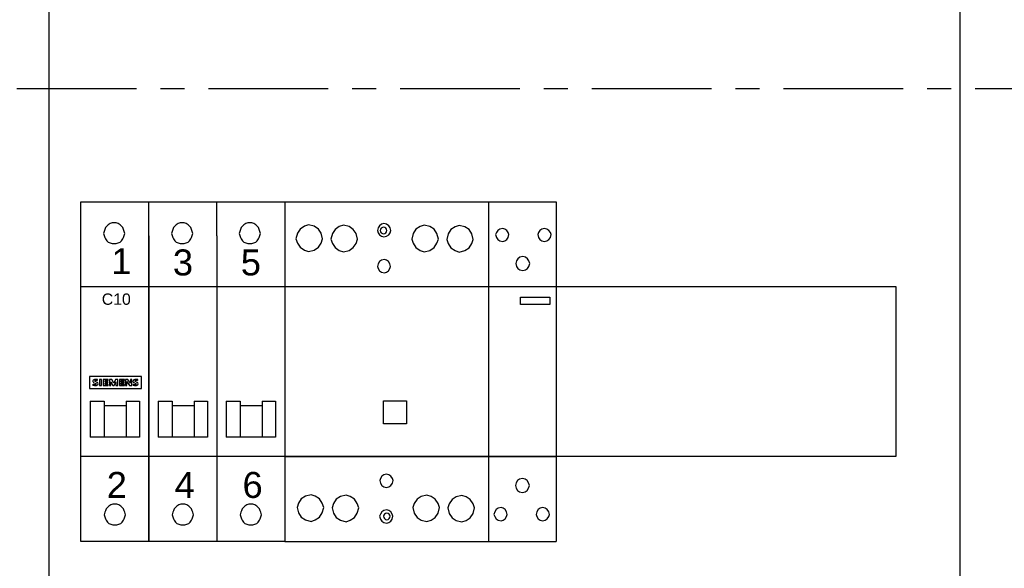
# Model space of a CAD drawing. Header units: millimetres. Extents: x 449515 to 838834, y -400723 to -307130.
# Tile 32 of 38: x 833591 to 836201, y -316151 to -314698. Entities that reach past the tile are written whole.
import ezdxf

# ---------------------------------------------------------------- set-up
doc = ezdxf.new("R2010")
doc.units = ezdxf.units.MM
doc.header["$LTSCALE"] = 25.4
doc.linetypes.add('CENTER', pattern=[2, 1.25, -0.25, 0.25, -0.25])
for name, color, linetype in [('!Siemens drzwi', 7, 'Continuous'), ('R5', 7, 'Continuous'), ('RPOMP', 7, 'Continuous')]:
    doc.layers.add(name, color=color, linetype=linetype)
doc.layers.add('!Siemens Podklad_8GK_sikus', color=250, linetype='Continuous', lineweight=100)
doc.styles.get("Standard").update_dxf_attribs({"font": 'arial.ttf'})

# ---------------------------------------------------------------- blocks, each defined once
blk = doc.blocks.new('D_A630_P_W1950-1800_S800-750_G210i')
at = {"color": 0}
blk.add_line((52.5, 185, 4.5), (52.5, 0, 4.5), dxfattribs=at)
blk = doc.blocks.new('AD_A630_P_W1950-1800_S800-750_G210~1')
at = {"layer": '!Siemens drzwi', "color": 0, "linetype": 'ByBlock', "lineweight": -2, "xscale": 10, "yscale": 10, "zscale": 10}
blk.add_blockref('D_A630_P_W1950-1800_S800-750_G210i', (0, 100), dxfattribs=at)
blk = doc.blocks.new('AD_8GK4351-4KK22')
at = {"color": 0}
for p, q in [((8.5, -25.63), (8.5, -575)), ((17, -397.5), (17, -352.5)), ((17, -352.5), (233, -352.5)), ((17, -397.5), (17, -352.5)), ((17, -352.5), (233, -352.5)), ((233, -352.5), (233, -397.5)), ((233, -352.5), (233, -397.5)), ((233, -352.5), (233, -397.5)), ((233, -397.5), (17, -397.5)), ((233, -397.5), (17, -397.5))]:
    blk.add_line(p, q, dxfattribs=at)
blk = doc.blocks.new('*U670')
at = {"layer": '!Siemens Podklad_8GK_sikus', "color": 4, "linetype": 'CENTER', "lineweight": -2}
blk.add_line((0, -600), (500, -600), dxfattribs=at)
blk = doc.blocks.new('AD_5TT584-0~1')
at = {"color": 0, "linetype": 'Continuous'}
for p, q in [((0, 67.5), (0, -22.5)), ((0, 67.5), (54, 67.5)), ((4.1, 60.26), (3.36, 59.15)), ((5.21, 61), (4.1, 60.26)), ((6.33, 61.37), (5.21, 61)), ((7.81, 61), (6.33, 61.37)), ((8.93, 60.26), (7.81, 61)), ((9.67, 59.15), (8.93, 60.26)), ((13.37, 60.18), (12.63, 59.07)), ((14.48, 60.92), (13.37, 60.18)), ((15.59, 61.29), (14.48, 60.92)), ((17.08, 60.92), (15.59, 61.29)), ((18.19, 60.18), (17.08, 60.92)), ((18.94, 59.07), (18.19, 60.18)), ((24.77, 60.59), (24.59, 59.85)), ((25.14, 61.15), (24.77, 60.59)), ((25.7, 61.52), (25.14, 61.15)), ((25.42, 60.22), (25.33, 59.85)), ((25.61, 60.5), (25.42, 60.22)), ((25.89, 60.68), (25.61, 60.5)), ((26.26, 61.7), (25.7, 61.52)), ((26.26, 60.78), (25.89, 60.68)), ((27, 61.52), (26.26, 61.7)), ((26.54, 60.68), (26.26, 60.78)), ((26.81, 60.5), (26.54, 60.68)), ((27, 60.22), (26.81, 60.5)), ((27.56, 61.15), (27, 61.52)), ((27.09, 59.85), (27, 60.22)), ((27.93, 60.59), (27.56, 61.15)), ((28.11, 59.85), (27.93, 60.59)), ((34.79, 60.19), (34.05, 59.08)), ((35.9, 60.93), (34.79, 60.19)), ((37.01, 61.3), (35.9, 60.93)), ((38.5, 60.93), (37.01, 61.3)), ((39.61, 60.19), (38.5, 60.93)), ((40.35, 59.08), (39.61, 60.19)), ((44.05, 60.11), (43.31, 59)), ((45.17, 60.85), (44.05, 60.11)), ((46.28, 61.22), (45.17, 60.85)), ((47.77, 60.85), (46.28, 61.22)), ((48.88, 60.11), (47.77, 60.85)), ((49.62, 59), (48.88, 60.11)), ((3.36, 59.15), (2.99, 57.66)), ((2.99, 57.66), (3.36, 56.55)), ((10.04, 57.66), (9.67, 59.15)), ((9.67, 56.55), (10.04, 57.66)), ((12.63, 59.07), (12.25, 57.58)), ((12.25, 57.58), (12.63, 56.47)), ((19.31, 57.58), (18.94, 59.07)), ((18.94, 56.47), (19.31, 57.58)), ((24.59, 59.85), (24.77, 59.29)), ((24.77, 59.29), (25.14, 58.74)), ((25.14, 58.74), (25.7, 58.36)), ((25.33, 59.85), (25.42, 59.57)), ((25.42, 59.57), (25.61, 59.29)), ((25.61, 59.29), (25.89, 59.11)), ((25.7, 58.36), (26.26, 58.18)), ((25.89, 59.11), (26.26, 59.01)), ((26.26, 59.01), (26.54, 59.11)), ((26.26, 58.18), (27, 58.36)), ((26.54, 59.11), (26.81, 59.29)), ((26.81, 59.29), (27, 59.57)), ((27, 59.57), (27.09, 59.85)), ((27, 58.36), (27.56, 58.74)), ((27.56, 58.74), (27.93, 59.29)), ((27.93, 59.29), (28.11, 59.85)), ((34.05, 59.08), (33.67, 57.59)), ((33.67, 57.59), (34.05, 56.48)), ((40.73, 57.59), (40.35, 59.08)), ((40.35, 56.48), (40.73, 57.59)), ((43.31, 59), (42.94, 57.51)), ((42.94, 57.51), (43.31, 56.4)), ((49.99, 57.51), (49.62, 59)), ((49.62, 56.4), (49.99, 57.51)), ((3.36, 56.55), (4.1, 55.44)), ((4.1, 55.44), (5.21, 54.69)), ((7.81, 54.69), (8.93, 55.44)), ((8.93, 55.44), (9.67, 56.55)), ((12.63, 56.47), (13.37, 55.36)), ((13.37, 55.36), (14.48, 54.61)), ((17.08, 54.61), (18.19, 55.36)), ((18.19, 55.36), (18.94, 56.47)), ((34.05, 56.48), (34.79, 55.37)), ((34.79, 55.37), (35.9, 54.62)), ((38.5, 54.62), (39.61, 55.37)), ((39.61, 55.37), (40.35, 56.48)), ((43.31, 56.4), (44.05, 55.29)), ((44.05, 55.29), (45.17, 54.54)), ((47.77, 54.54), (48.88, 55.29)), ((48.88, 55.29), (49.62, 56.4)), ((5.21, 54.69), (6.33, 54.32)), ((6.33, 54.32), (7.81, 54.69)), ((14.48, 54.61), (15.59, 54.24)), ((15.59, 54.24), (17.08, 54.61)), ((35.9, 54.62), (37.01, 54.25)), ((37.01, 54.25), (38.5, 54.62)), ((45.17, 54.54), (46.28, 54.17)), ((46.28, 54.17), (47.77, 54.54)), ((24.75, 51.08), (24.56, 50.34)), ((24.56, 50.34), (24.75, 49.78)), ((25.12, 51.64), (24.75, 51.08)), ((24.75, 49.78), (25.12, 49.23)), ((25.67, 52.01), (25.12, 51.64)), ((26.42, 52.2), (25.67, 52.01)), ((26.97, 52.01), (26.42, 52.2)), ((27.53, 51.64), (26.97, 52.01)), ((27.9, 51.08), (27.53, 51.64)), ((27.53, 49.23), (27.9, 49.78)), ((28.09, 50.34), (27.9, 51.08)), ((27.9, 49.78), (28.09, 50.34)), ((25.12, 49.23), (25.67, 48.86)), ((25.67, 48.86), (26.42, 48.67)), ((26.42, 48.67), (26.97, 48.86)), ((26.97, 48.86), (27.53, 49.23)), ((0, 45), (54, 45)), ((0, 0), (54, 0)), ((26.31, -4.87), (25.75, -5.24)), ((26.87, -4.69), (26.31, -4.87)), ((27.61, -4.87), (26.87, -4.69)), ((28.17, -5.24), (27.61, -4.87)), ((25.38, -5.8), (25.2, -6.36)), ((25.2, -6.36), (25.38, -7.1)), ((25.75, -5.24), (25.38, -5.8)), ((25.38, -7.1), (25.75, -7.66)), ((25.75, -7.66), (26.31, -8.03)), ((27.61, -8.03), (28.17, -7.66)), ((28.54, -5.8), (28.17, -5.24)), ((28.17, -7.66), (28.54, -7.1)), ((28.72, -6.36), (28.54, -5.8)), ((28.54, -7.1), (28.72, -6.36)), ((7, -10.15), (5.52, -10.52)), ((8.12, -10.52), (7, -10.15)), ((16.27, -10.23), (14.78, -10.6)), ((17.38, -10.6), (16.27, -10.23)), ((26.31, -8.03), (26.87, -8.21)), ((26.87, -8.21), (27.61, -8.03)), ((37.69, -10.22), (36.2, -10.59)), ((38.8, -10.59), (37.69, -10.22)), ((46.96, -10.3), (45.47, -10.67)), ((48.07, -10.67), (46.96, -10.3)), ((3.66, -12.38), (3.29, -13.49)), ((4.4, -11.26), (3.66, -12.38)), ((5.52, -10.52), (4.4, -11.26)), ((9.23, -11.26), (8.12, -10.52)), ((9.97, -12.38), (9.23, -11.26)), ((10.34, -13.49), (9.97, -12.38)), ((12.93, -12.46), (12.56, -13.57)), ((13.67, -11.34), (12.93, -12.46)), ((14.78, -10.6), (13.67, -11.34)), ((18.5, -11.34), (17.38, -10.6)), ((19.24, -12.46), (18.5, -11.34)), ((19.61, -13.57), (19.24, -12.46)), ((34.35, -12.45), (33.98, -13.56)), ((35.09, -11.33), (34.35, -12.45)), ((36.2, -10.59), (35.09, -11.33)), ((39.92, -11.33), (38.8, -10.59)), ((40.66, -12.45), (39.92, -11.33)), ((41.03, -13.56), (40.66, -12.45)), ((43.62, -12.53), (43.24, -13.64)), ((44.36, -11.41), (43.62, -12.53)), ((45.47, -10.67), (44.36, -11.41)), ((49.18, -11.41), (48.07, -10.67)), ((49.92, -12.53), (49.18, -11.41)), ((50.3, -13.64), (49.92, -12.53)), ((3.29, -13.49), (3.66, -14.97)), ((3.66, -14.97), (4.4, -16.09)), ((9.23, -16.09), (9.97, -14.97)), ((9.97, -14.97), (10.34, -13.49)), ((12.56, -13.57), (12.93, -15.05)), ((12.93, -15.05), (13.67, -16.17)), ((18.5, -16.17), (19.24, -15.05)), ((19.24, -15.05), (19.61, -13.57)), ((25.36, -15.27), (25.17, -15.83)), ((25.73, -14.71), (25.36, -15.27)), ((26.28, -14.34), (25.73, -14.71)), ((26.28, -15.55), (26.19, -15.83)), ((27.03, -14.16), (26.28, -14.34)), ((26.47, -15.27), (26.28, -15.55)), ((26.75, -15.08), (26.47, -15.27)), ((27.03, -14.99), (26.75, -15.08)), ((27.58, -14.34), (27.03, -14.16)), ((27.4, -15.08), (27.03, -14.99)), ((27.68, -15.27), (27.4, -15.08)), ((28.14, -14.71), (27.58, -14.34)), ((27.86, -15.55), (27.68, -15.27)), ((27.95, -15.83), (27.86, -15.55)), ((28.51, -15.27), (28.14, -14.71)), ((28.7, -15.83), (28.51, -15.27)), ((33.98, -13.56), (34.35, -15.04)), ((34.35, -15.04), (35.09, -16.16)), ((39.92, -16.16), (40.66, -15.04)), ((40.66, -15.04), (41.03, -13.56)), ((43.24, -13.64), (43.62, -15.12)), ((43.62, -15.12), (44.36, -16.24)), ((49.18, -16.24), (49.92, -15.12)), ((49.92, -15.12), (50.3, -13.64)), ((4.4, -16.09), (5.52, -16.83)), ((5.52, -16.83), (7, -17.2)), ((7, -17.2), (8.12, -16.83)), ((8.12, -16.83), (9.23, -16.09)), ((13.67, -16.17), (14.78, -16.91)), ((14.78, -16.91), (16.27, -17.28)), ((16.27, -17.28), (17.38, -16.91)), ((17.38, -16.91), (18.5, -16.17)), ((25.17, -15.83), (25.36, -16.57)), ((25.36, -16.57), (25.73, -17.12)), ((25.73, -17.12), (26.28, -17.5)), ((26.19, -15.83), (26.28, -16.2)), ((26.28, -16.2), (26.47, -16.47)), ((26.28, -17.5), (27.03, -17.68)), ((26.47, -16.47), (26.75, -16.66)), ((26.75, -16.66), (27.03, -16.75)), ((27.03, -16.75), (27.4, -16.66)), ((27.03, -17.68), (27.58, -17.5)), ((27.4, -16.66), (27.68, -16.47)), ((27.58, -17.5), (28.14, -17.12)), ((27.68, -16.47), (27.86, -16.2)), ((27.86, -16.2), (27.95, -15.83)), ((28.14, -17.12), (28.51, -16.57)), ((28.51, -16.57), (28.7, -15.83)), ((35.09, -16.16), (36.2, -16.9)), ((36.2, -16.9), (37.69, -17.27)), ((37.69, -17.27), (38.8, -16.9)), ((38.8, -16.9), (39.92, -16.16)), ((44.36, -16.24), (45.47, -16.98)), ((45.47, -16.98), (46.96, -17.35)), ((46.96, -17.35), (48.07, -16.98)), ((48.07, -16.98), (49.18, -16.24)), ((0, -22.5), (54, -22.5))]:
    blk.add_line(p, q, dxfattribs=at)
at = {"color": 0}
for p, q in [((54, 67.5), (54, -22.5)), ((26.21, 8.69), (26.21, 14.74)), ((26.21, 14.74), (32.26, 14.74)), ((32.26, 14.74), (32.26, 8.69)), ((32.26, 8.69), (26.21, 8.69))]:
    blk.add_line(p, q, dxfattribs=at)
blk = doc.blocks.new('AD_5TT580-0(2)~1')
at = {"color": 0, "linetype": 'Continuous'}
for p, q in [((0, 67.5), (0, -22.5)), ((0, 67.5), (18, 67.5)), ((18, 67.5), (18, -22.5)), ((18, 67.5), (18, -22.5)), ((3.03, 60.27), (2.48, 59.9)), ((3.78, 60.45), (3.03, 60.27)), ((4.33, 60.27), (3.78, 60.45)), ((4.89, 59.9), (4.33, 60.27)), ((14.2, 60.27), (13.64, 59.9)), ((14.75, 60.45), (14.2, 60.27)), ((15.49, 60.27), (14.75, 60.45)), ((16.05, 59.9), (15.49, 60.27)), ((2.11, 59.34), (1.92, 58.78)), ((1.92, 58.78), (2.11, 58.04)), ((2.48, 59.9), (2.11, 59.34)), ((2.11, 58.04), (2.48, 57.48)), ((2.48, 57.48), (3.03, 57.11)), ((4.33, 57.11), (4.89, 57.48)), ((5.26, 59.34), (4.89, 59.9)), ((4.89, 57.48), (5.26, 58.04)), ((5.45, 58.78), (5.26, 59.34)), ((5.26, 58.04), (5.45, 58.78)), ((13.27, 59.34), (13.08, 58.78)), ((13.08, 58.78), (13.27, 58.04)), ((13.64, 59.9), (13.27, 59.34)), ((13.27, 58.04), (13.64, 57.48)), ((13.64, 57.48), (14.2, 57.11)), ((15.49, 57.11), (16.05, 57.48)), ((16.42, 59.34), (16.05, 59.9)), ((16.05, 57.48), (16.42, 58.04)), ((16.61, 58.78), (16.42, 59.34)), ((16.42, 58.04), (16.61, 58.78)), ((3.03, 57.11), (3.78, 56.93)), ((3.78, 56.93), (4.33, 57.11)), ((14.2, 57.11), (14.75, 56.93)), ((14.75, 56.93), (15.49, 57.11)), ((7.79, 52.39), (7.42, 51.84)), ((8.35, 52.77), (7.79, 52.39)), ((9.09, 52.95), (8.35, 52.77)), ((9.83, 52.77), (9.09, 52.95)), ((10.39, 52.39), (9.83, 52.77)), ((10.76, 51.84), (10.39, 52.39)), ((7.42, 51.84), (7.23, 51.1)), ((7.23, 51.1), (7.42, 50.35)), ((7.42, 50.35), (7.79, 49.8)), ((7.79, 49.8), (8.35, 49.43)), ((9.83, 49.43), (10.39, 49.8)), ((10.39, 49.8), (10.76, 50.35)), ((10.95, 51.1), (10.76, 51.84)), ((10.76, 50.35), (10.95, 51.1)), ((8.35, 49.43), (9.09, 49.24)), ((9.09, 49.24), (9.83, 49.43)), ((0, 45), (18, 45)), ((0, 0), (18, 0)), ((7.33, -6.95), (7.14, -7.69)), ((7.14, -7.69), (7.33, -8.43)), ((7.7, -6.39), (7.33, -6.95)), ((8.26, -6.02), (7.7, -6.39)), ((9, -5.83), (8.26, -6.02)), ((9.74, -6.02), (9, -5.83)), ((10.3, -6.39), (9.74, -6.02)), ((10.67, -6.95), (10.3, -6.39)), ((10.86, -7.69), (10.67, -6.95)), ((10.67, -8.43), (10.86, -7.69)), ((7.33, -8.43), (7.7, -8.99)), ((7.7, -8.99), (8.26, -9.36)), ((8.26, -9.36), (9, -9.54)), ((9, -9.54), (9.74, -9.36)), ((9.74, -9.36), (10.3, -8.99)), ((10.3, -8.99), (10.67, -8.43)), ((1.67, -14.63), (1.48, -15.37)), ((1.48, -15.37), (1.67, -15.93)), ((2.04, -14.08), (1.67, -14.63)), ((2.59, -13.7), (2.04, -14.08)), ((3.34, -13.52), (2.59, -13.7)), ((3.89, -13.7), (3.34, -13.52)), ((4.45, -14.08), (3.89, -13.7)), ((4.82, -14.63), (4.45, -14.08)), ((5.01, -15.37), (4.82, -14.63)), ((4.82, -15.93), (5.01, -15.37)), ((12.83, -14.63), (12.64, -15.37)), ((12.64, -15.37), (12.83, -15.93)), ((13.2, -14.08), (12.83, -14.63)), ((13.76, -13.7), (13.2, -14.08)), ((14.31, -13.52), (13.76, -13.7)), ((15.06, -13.7), (14.31, -13.52)), ((15.61, -14.08), (15.06, -13.7)), ((15.98, -14.63), (15.61, -14.08)), ((16.17, -15.37), (15.98, -14.63)), ((15.98, -15.93), (16.17, -15.37)), ((1.67, -15.93), (2.04, -16.49)), ((2.04, -16.49), (2.59, -16.86)), ((2.59, -16.86), (3.34, -17.04)), ((3.34, -17.04), (3.89, -16.86)), ((3.89, -16.86), (4.45, -16.49)), ((4.45, -16.49), (4.82, -15.93)), ((12.83, -15.93), (13.2, -16.49)), ((13.2, -16.49), (13.76, -16.86)), ((13.76, -16.86), (14.31, -17.04)), ((14.31, -17.04), (15.06, -16.86)), ((15.06, -16.86), (15.61, -16.49)), ((15.61, -16.49), (15.98, -15.93)), ((0, -22.5), (18, -22.5))]:
    blk.add_line(p, q, dxfattribs=at)
at = {"color": 0}
for p, q in [((8.54, 40.26), (8.54, 42.2)), ((8.54, 42.2), (16.27, 42.2)), ((16.27, 42.2), (16.27, 40.26)), ((16.27, 40.26), (8.54, 40.26))]:
    blk.add_line(p, q, dxfattribs=at)
blk = doc.blocks.new('AD_SIEMENS_znaczeki')
at = {"color": 0}
for p, q in [((1755.293, 772.573), (1755.293, 771.993)), ((1757.763, 772.573), (1755.293, 772.573)), ((1757.763, 771.993), (1757.763, 772.573)), ((1755.45, 772.205), (1755.45, 772.149)), ((1755.501, 772.274), (1755.599, 772.234)), ((1755.652, 772.292), (1755.544, 772.343)), ((1755.675, 772.372), (1755.675, 772.422)), ((1755.773, 772.425), (1755.773, 772.143)), ((1755.864, 772.425), (1755.773, 772.425)), ((1755.773, 772.143), (1755.864, 772.143)), ((1755.864, 772.143), (1755.864, 772.425)), ((1755.939, 772.426), (1755.939, 772.141)), ((1756.18, 772.426), (1755.939, 772.426)), ((1755.939, 772.141), (1756.18, 772.141)), ((1756.03, 772.309), (1756.03, 772.379)), ((1756.03, 772.379), (1756.18, 772.379)), ((1756.159, 772.309), (1756.03, 772.309)), ((1756.03, 772.193), (1756.03, 772.266)), ((1756.03, 772.266), (1756.159, 772.266)), ((1756.18, 772.193), (1756.03, 772.193)), ((1756.159, 772.266), (1756.159, 772.309)), ((1756.18, 772.379), (1756.18, 772.426)), ((1756.18, 772.141), (1756.18, 772.193)), ((1756.235, 772.426), (1756.235, 772.141)), ((1756.347, 772.426), (1756.235, 772.426)), ((1756.235, 772.141), (1756.299, 772.141)), ((1756.299, 772.141), (1756.299, 772.321)), ((1756.299, 772.321), (1756.399, 772.141)), ((1756.444, 772.251), (1756.347, 772.426)), ((1756.399, 772.141), (1756.458, 772.141)), ((1756.53, 772.426), (1756.444, 772.251)), ((1756.458, 772.141), (1756.546, 772.321)), ((1756.637, 772.426), (1756.53, 772.426)), ((1756.546, 772.321), (1756.546, 772.141)), ((1756.546, 772.141), (1756.637, 772.141)), ((1756.637, 772.141), (1756.637, 772.426)), ((1756.712, 772.426), (1756.712, 772.141)), ((1756.953, 772.426), (1756.712, 772.426)), ((1756.712, 772.141), (1756.953, 772.141)), ((1756.803, 772.309), (1756.803, 772.379)), ((1756.803, 772.379), (1756.953, 772.379)), ((1756.932, 772.309), (1756.803, 772.309)), ((1756.803, 772.193), (1756.803, 772.266)), ((1756.803, 772.266), (1756.932, 772.266)), ((1756.953, 772.193), (1756.803, 772.193)), ((1756.932, 772.266), (1756.932, 772.309)), ((1756.953, 772.379), (1756.953, 772.426)), ((1756.953, 772.141), (1756.953, 772.193)), ((1757.008, 772.426), (1757.008, 772.141)), ((1757.11, 772.426), (1757.008, 772.426)), ((1757.008, 772.141), (1757.072, 772.141)), ((1757.072, 772.141), (1757.072, 772.326)), ((1757.072, 772.326), (1757.2, 772.141)), ((1757.238, 772.245), (1757.11, 772.426)), ((1757.2, 772.141), (1757.303, 772.141)), ((1757.238, 772.426), (1757.238, 772.245)), ((1757.303, 772.426), (1757.238, 772.426)), ((1757.303, 772.141), (1757.303, 772.426)), ((1757.361, 772.209), (1757.361, 772.149)), ((1757.407, 772.277), (1757.51, 772.227)), ((1757.563, 772.292), (1757.455, 772.343)), ((1757.585, 772.372), (1757.585, 772.422)), ((1755.293, 771.993), (1757.763, 771.993))]:
    blk.add_line(p, q, dxfattribs=at)
for centre, major_axis, start_param, end_param in [((1755.532, 772.346), (0.0852, 0), 2.06576, 3.66098), ((1755.562, 772.527), (0.383, 0), 4.4151, 4.655269), ((1755.557, 772.547), (0.465, 0), 4.480311, 4.786895), ((1755.542, 772.351), (-0.0968, 0), 0.519387, 1.135975), ((1755.576, 772.275), (-0.178, 0), -1.570796, -1.075832), ((1755.554, 772.36), (-0.0209, 0), -1.07402, 1.07402), ((1755.547, 772.289), (0.112, 0), 4.655269, 5.197087), ((1755.581, 772.316), (-0.0775, 0), 4.682533, 5.209165), ((1755.576, 772.023), (-0.465, 0), 4.499109, 4.712389), ((1755.572, 772.047), (0.383, 0), 1.298767, 1.54094), ((1755.579, 772.282), (0.163, 0), -1.49629, -1.148117), ((1755.589, 772.218), (-0.0209, 0), 2.055494, 4.227691), ((1755.609, 772.223), (0.0891, 0), -1.148117, 1.07402), ((1757.443, 772.346), (0.0852, 0), 2.06576, 3.66098), ((1757.486, 772.527), (0.383, 0), 4.378973, 4.682131), ((1757.468, 772.547), (-0.465, 0), 1.338719, 1.645302), ((1757.453, 772.351), (-0.0968, 0), 0.519387, 1.07402), ((1757.487, 772.275), (-0.178, 0), -1.570796, -1.075832), ((1757.465, 772.36), (0.0209, 0), 2.067572, 4.215613), ((1757.491, 772.316), (-0.0775, 0), 4.682533, 5.209165), ((1757.478, 772.289), (0.112, 0), 4.682131, 4.957102), ((1757.487, 772.023), (-0.465, 0), 4.499109, 4.712389), ((1757.482, 772.047), (0.383, 0), 1.298767, 1.54094), ((1757.49, 772.282), (0.163, 0), -1.49629, -1.148117), ((1757.5, 772.211), (-0.0209, 0), 1.815509, 4.215613), ((1757.52, 772.223), (0.0891, 0), -1.148117, 1.07402)]:
    blk.add_ellipse(centre, major_axis=major_axis, ratio=0.878278, start_param=start_param, end_param=end_param, dxfattribs=at)

msp = doc.modelspace()

# ---------------------------------------------------------------- linework, layer by layer
at = {"color": 0}
for p, q in [((833753.8195, -315180.1288, -200), (834293.8195, -315180.1288, -200)), ((833933.8195, -315270.1288, -200), (833933.8195, -315180.1288, -200)), ((833933.8195, -315270.1288, -200), (833933.8195, -315180.1288, -200)), ((834113.8195, -315270.1288, -200), (834113.8195, -315180.1288, -200)), ((833778.5254, -315708.6582, -200), (833815.5842, -315708.6582, -200)), ((833873.8195, -315708.6582, -200), (833909.1136, -315708.6582, -200)), ((833958.5254, -315708.6582, -200), (833995.5842, -315708.6582, -200)), ((834053.8195, -315708.6582, -200), (834089.1136, -315708.6582, -200)), ((834138.5254, -315708.6582, -200), (834175.5842, -315708.6582, -200)), ((834233.8195, -315708.6582, -200), (834269.1136, -315708.6582, -200)), ((834293.8195, -315855.1288, -200), (833753.8195, -315855.1288, -200))]:
    msp.add_line(p, q, dxfattribs=at)
at = {"color": 0, "linetype": 'Continuous'}
for p, q in [((833753.8195, -316080.1288, -200), (833753.8195, -315180.1288, -200)), ((834293.8195, -315180.1288, -200), (834293.8195, -316080.1288, -200)), ((833822.2269, -315244.6529, -200), (833818.6975, -315248.1823, -200)), ((833825.7563, -315241.1235, -200), (833822.2269, -315244.6529, -200)), ((833831.0504, -315237.5941, -200), (833825.7563, -315241.1235, -200)), ((833836.3445, -315235.8293, -200), (833831.0504, -315237.5941, -200)), ((833841.6387, -315235.8293, -200), (833836.3445, -315235.8293, -200)), ((833846.9328, -315235.8293, -200), (833841.6387, -315235.8293, -200)), ((833852.2269, -315237.5941, -200), (833846.9328, -315235.8293, -200)), ((833857.521, -315241.1235, -200), (833852.2269, -315237.5941, -200)), ((833861.0504, -315244.6529, -200), (833857.521, -315241.1235, -200)), ((833864.5798, -315248.1823, -200), (833861.0504, -315244.6529, -200)), ((834002.2269, -315244.6529, -200), (833998.6975, -315248.1823, -200)), ((834005.7563, -315241.1235, -200), (834002.2269, -315244.6529, -200)), ((834011.0504, -315237.5941, -200), (834005.7563, -315241.1235, -200)), ((834016.3445, -315235.8293, -200), (834011.0504, -315237.5941, -200)), ((834021.6387, -315235.8293, -200), (834016.3445, -315235.8293, -200)), ((834026.9328, -315235.8293, -200), (834021.6387, -315235.8293, -200)), ((834032.2269, -315237.5941, -200), (834026.9328, -315235.8293, -200)), ((834037.521, -315241.1235, -200), (834032.2269, -315237.5941, -200)), ((834041.0504, -315244.6529, -200), (834037.521, -315241.1235, -200)), ((834044.5798, -315248.1823, -200), (834041.0504, -315244.6529, -200)), ((834182.2269, -315244.6529, -200), (834178.6975, -315248.1823, -200)), ((834185.7563, -315241.1235, -200), (834182.2269, -315244.6529, -200)), ((834191.0504, -315237.5941, -200), (834185.7563, -315241.1235, -200)), ((834196.3445, -315235.8293, -200), (834191.0504, -315237.5941, -200)), ((834201.6387, -315235.8293, -200), (834196.3445, -315235.8293, -200)), ((834206.9328, -315235.8293, -200), (834201.6387, -315235.8293, -200)), ((834212.2269, -315237.5941, -200), (834206.9328, -315235.8293, -200)), ((834217.521, -315241.1235, -200), (834212.2269, -315237.5941, -200)), ((834221.0504, -315244.6529, -200), (834217.521, -315241.1235, -200)), ((834224.5798, -315248.1823, -200), (834221.0504, -315244.6529, -200)), ((833815.1681, -315258.7705, -200), (833813.4034, -315264.0646, -200)), ((833813.4034, -315264.0646, -200), (833815.1681, -315269.3588, -200)), ((833816.9328, -315253.4764, -200), (833815.1681, -315258.7705, -200)), ((833815.1681, -315269.3588, -200), (833816.9328, -315274.6529, -200)), ((833818.6975, -315248.1823, -200), (833816.9328, -315253.4764, -200)), ((833866.3445, -315253.4764, -200), (833864.5798, -315248.1823, -200)), ((833868.1092, -315258.7705, -200), (833866.3445, -315253.4764, -200)), ((833866.3445, -315274.6529, -200), (833868.1092, -315269.3588, -200)), ((833869.874, -315264.0646, -200), (833868.1092, -315258.7705, -200)), ((833868.1092, -315269.3588, -200), (833869.874, -315264.0646, -200)), ((833933.8195, -315270.1288, -200), (833933.8195, -316080.1288, -200)), ((833933.8195, -316080.1288, -200), (833933.8195, -315270.1288, -200)), ((833995.1681, -315258.7705, -200), (833993.4034, -315264.0646, -200)), ((833993.4034, -315264.0646, -200), (833995.1681, -315269.3588, -200)), ((833996.9328, -315253.4764, -200), (833995.1681, -315258.7705, -200)), ((833995.1681, -315269.3588, -200), (833996.9328, -315274.6529, -200)), ((833998.6975, -315248.1823, -200), (833996.9328, -315253.4764, -200)), ((834046.3445, -315253.4764, -200), (834044.5798, -315248.1823, -200)), ((834048.1092, -315258.7705, -200), (834046.3445, -315253.4764, -200)), ((834046.3445, -315274.6529, -200), (834048.1092, -315269.3588, -200)), ((834049.874, -315264.0646, -200), (834048.1092, -315258.7705, -200)), ((834048.1092, -315269.3588, -200), (834049.874, -315264.0646, -200)), ((834113.8195, -315270.1288, -200), (834113.8195, -316080.1288, -200)), ((834175.1681, -315258.7705, -200), (834173.4034, -315264.0646, -200)), ((834173.4034, -315264.0646, -200), (834175.1681, -315269.3588, -200)), ((834176.9328, -315253.4764, -200), (834175.1681, -315258.7705, -200)), ((834175.1681, -315269.3588, -200), (834176.9328, -315274.6529, -200)), ((834178.6975, -315248.1823, -200), (834176.9328, -315253.4764, -200)), ((834226.3445, -315253.4764, -200), (834224.5798, -315248.1823, -200)), ((834228.1092, -315258.7705, -200), (834226.3445, -315253.4764, -200)), ((834226.3445, -315274.6529, -200), (834228.1092, -315269.3588, -200)), ((834229.874, -315264.0646, -200), (834228.1092, -315258.7705, -200)), ((834228.1092, -315269.3588, -200), (834229.874, -315264.0646, -200)), ((833816.9328, -315274.6529, -200), (833818.6975, -315278.1823, -200)), ((833818.6975, -315278.1823, -200), (833822.2269, -315283.4764, -200)), ((833822.2269, -315283.4764, -200), (833825.7563, -315287.0058, -200)), ((833825.7563, -315287.0058, -200), (833831.0504, -315288.7705, -200)), ((833831.0504, -315288.7705, -200), (833836.3445, -315290.5352, -200)), ((833836.3445, -315290.5352, -200), (833841.6387, -315290.5352, -200)), ((833841.6387, -315290.5352, -200), (833846.9328, -315290.5352, -200)), ((833846.9328, -315290.5352, -200), (833852.2269, -315288.7705, -200)), ((833852.2269, -315288.7705, -200), (833857.521, -315287.0058, -200)), ((833857.521, -315287.0058, -200), (833861.0504, -315283.4764, -200)), ((833861.0504, -315283.4764, -200), (833864.5798, -315278.1823, -200)), ((833864.5798, -315278.1823, -200), (833866.3445, -315274.6529, -200)), ((833996.9328, -315274.6529, -200), (833998.6975, -315278.1823, -200)), ((833998.6975, -315278.1823, -200), (834002.2269, -315283.4764, -200)), ((834002.2269, -315283.4764, -200), (834005.7563, -315287.0058, -200)), ((834005.7563, -315287.0058, -200), (834011.0504, -315288.7705, -200)), ((834011.0504, -315288.7705, -200), (834016.3445, -315290.5352, -200)), ((834016.3445, -315290.5352, -200), (834021.6387, -315290.5352, -200)), ((834021.6387, -315290.5352, -200), (834026.9328, -315290.5352, -200)), ((834026.9328, -315290.5352, -200), (834032.2269, -315288.7705, -200)), ((834032.2269, -315288.7705, -200), (834037.521, -315287.0058, -200)), ((834037.521, -315287.0058, -200), (834041.0504, -315283.4764, -200)), ((834041.0504, -315283.4764, -200), (834044.5798, -315278.1823, -200)), ((834044.5798, -315278.1823, -200), (834046.3445, -315274.6529, -200)), ((834176.9328, -315274.6529, -200), (834178.6975, -315278.1823, -200)), ((834178.6975, -315278.1823, -200), (834182.2269, -315283.4764, -200)), ((834182.2269, -315283.4764, -200), (834185.7563, -315287.0058, -200)), ((834185.7563, -315287.0058, -200), (834191.0504, -315288.7705, -200)), ((834191.0504, -315288.7705, -200), (834196.3445, -315290.5352, -200)), ((834196.3445, -315290.5352, -200), (834201.6387, -315290.5352, -200)), ((834201.6387, -315290.5352, -200), (834206.9328, -315290.5352, -200)), ((834206.9328, -315290.5352, -200), (834212.2269, -315288.7705, -200)), ((834212.2269, -315288.7705, -200), (834217.521, -315287.0058, -200)), ((834217.521, -315287.0058, -200), (834221.0504, -315283.4764, -200)), ((834221.0504, -315283.4764, -200), (834224.5798, -315278.1823, -200)), ((834224.5798, -315278.1823, -200), (834226.3445, -315274.6529, -200)), ((833753.8195, -315405.1288, -200), (834293.8195, -315405.1288, -200)), ((833778.5254, -315708.6582, -200), (833778.5254, -315803.9523, -200)), ((833815.5842, -315708.6582, -200), (833815.5842, -315803.9523, -200)), ((833873.8195, -315708.6582, -200), (833873.8195, -315803.9523, -200)), ((833909.1136, -315708.6582, -200), (833909.1136, -315803.9523, -200)), ((833958.5254, -315708.6582, -200), (833958.5254, -315803.9523, -200)), ((833995.5842, -315708.6582, -200), (833995.5842, -315803.9523, -200)), ((834053.8195, -315708.6582, -200), (834053.8195, -315803.9523, -200)), ((834089.1136, -315708.6582, -200), (834089.1136, -315803.9523, -200)), ((834175.5842, -315708.6582, -200), (834175.5842, -315803.9523, -200)), ((834233.8195, -315708.6582, -200), (834233.8195, -315803.9523, -200)), ((834269.1136, -315708.6582, -200), (834269.1136, -315803.9523, -200)), ((833873.8195, -315721.0111, -200), (833815.5842, -315721.0111, -200)), ((834053.8195, -315721.0111, -200), (833995.5842, -315721.0111, -200)), ((834233.8195, -315721.0111, -200), (834175.5842, -315721.0111, -200)), ((833909.1136, -315803.9523, -200), (833778.5254, -315803.9523, -200)), ((834089.1136, -315803.9523, -200), (833958.5254, -315803.9523, -200)), ((834269.1136, -315803.9523, -200), (834138.5254, -315803.9523, -200)), ((833819.1136, -315998.9523, -200), (833817.3489, -316002.4817, -200)), ((833820.8783, -315993.6582, -200), (833819.1136, -315998.9523, -200)), ((833824.4077, -315990.1288, -200), (833820.8783, -315993.6582, -200)), ((833827.9371, -315986.5994, -200), (833824.4077, -315990.1288, -200)), ((833833.2313, -315983.0699, -200), (833827.9371, -315986.5994, -200)), ((833838.5254, -315981.3052, -200), (833833.2313, -315983.0699, -200)), ((833843.8195, -315981.3052, -200), (833838.5254, -315981.3052, -200)), ((833849.1136, -315981.3052, -200), (833843.8195, -315981.3052, -200)), ((833854.4077, -315983.0699, -200), (833849.1136, -315981.3052, -200)), ((833859.7018, -315986.5994, -200), (833854.4077, -315983.0699, -200)), ((833863.2313, -315990.1288, -200), (833859.7018, -315986.5994, -200)), ((833866.7607, -315993.6582, -200), (833863.2313, -315990.1288, -200)), ((833868.5254, -315998.9523, -200), (833866.7607, -315993.6582, -200)), ((833870.2901, -316002.4817, -200), (833868.5254, -315998.9523, -200)), ((833999.1136, -315998.9523, -200), (833997.3489, -316002.4817, -200)), ((834000.8783, -315993.6582, -200), (833999.1136, -315998.9523, -200)), ((834004.4077, -315990.1288, -200), (834000.8783, -315993.6582, -200)), ((834007.9371, -315986.5994, -200), (834004.4077, -315990.1288, -200)), ((834013.2313, -315983.0699, -200), (834007.9371, -315986.5994, -200)), ((834018.5254, -315981.3052, -200), (834013.2313, -315983.0699, -200)), ((834023.8195, -315981.3052, -200), (834018.5254, -315981.3052, -200)), ((834029.1136, -315981.3052, -200), (834023.8195, -315981.3052, -200)), ((834034.4077, -315983.0699, -200), (834029.1136, -315981.3052, -200)), ((834039.7018, -315986.5994, -200), (834034.4077, -315983.0699, -200)), ((834043.2313, -315990.1288, -200), (834039.7018, -315986.5994, -200)), ((834046.7607, -315993.6582, -200), (834043.2313, -315990.1288, -200)), ((834048.5254, -315998.9523, -200), (834046.7607, -315993.6582, -200)), ((834050.2901, -316002.4817, -200), (834048.5254, -315998.9523, -200)), ((834179.1136, -315998.9523, -200), (834177.3489, -316002.4817, -200)), ((834180.8783, -315993.6582, -200), (834179.1136, -315998.9523, -200)), ((834184.4077, -315990.1288, -200), (834180.8783, -315993.6582, -200)), ((834187.9371, -315986.5994, -200), (834184.4077, -315990.1288, -200)), ((834193.2313, -315983.0699, -200), (834187.9371, -315986.5994, -200)), ((834198.5254, -315981.3052, -200), (834193.2313, -315983.0699, -200)), ((834203.8195, -315981.3052, -200), (834198.5254, -315981.3052, -200)), ((834209.1136, -315981.3052, -200), (834203.8195, -315981.3052, -200)), ((834214.4077, -315983.0699, -200), (834209.1136, -315981.3052, -200)), ((834219.7018, -315986.5994, -200), (834214.4077, -315983.0699, -200)), ((834223.2313, -315990.1288, -200), (834219.7018, -315986.5994, -200)), ((834226.7607, -315993.6582, -200), (834223.2313, -315990.1288, -200)), ((834228.5254, -315998.9523, -200), (834226.7607, -315993.6582, -200)), ((834230.2901, -316002.4817, -200), (834228.5254, -315998.9523, -200)), ((833817.3489, -316002.4817, -200), (833815.5842, -316009.5405, -200)), ((833815.5842, -316009.5405, -200), (833817.3489, -316014.8346, -200)), ((833817.3489, -316014.8346, -200), (833819.1136, -316020.1288, -200)), ((833819.1136, -316020.1288, -200), (833820.8783, -316023.6582, -200)), ((833820.8783, -316023.6582, -200), (833824.4077, -316028.9523, -200)), ((833863.2313, -316028.9523, -200), (833866.7607, -316023.6582, -200)), ((833866.7607, -316023.6582, -200), (833868.5254, -316020.1288, -200)), ((833868.5254, -316020.1288, -200), (833870.2901, -316014.8346, -200)), ((833872.0548, -316009.5405, -200), (833870.2901, -316002.4817, -200)), ((833870.2901, -316014.8346, -200), (833872.0548, -316009.5405, -200)), ((833997.3489, -316002.4817, -200), (833995.5842, -316009.5405, -200)), ((833995.5842, -316009.5405, -200), (833997.3489, -316014.8346, -200)), ((833997.3489, -316014.8346, -200), (833999.1136, -316020.1288, -200)), ((833999.1136, -316020.1288, -200), (834000.8783, -316023.6582, -200)), ((834000.8783, -316023.6582, -200), (834004.4077, -316028.9523, -200)), ((834043.2313, -316028.9523, -200), (834046.7607, -316023.6582, -200)), ((834046.7607, -316023.6582, -200), (834048.5254, -316020.1288, -200)), ((834048.5254, -316020.1288, -200), (834050.2901, -316014.8346, -200)), ((834052.0548, -316009.5405, -200), (834050.2901, -316002.4817, -200)), ((834050.2901, -316014.8346, -200), (834052.0548, -316009.5405, -200)), ((834177.3489, -316002.4817, -200), (834175.5842, -316009.5405, -200)), ((834175.5842, -316009.5405, -200), (834177.3489, -316014.8346, -200)), ((834177.3489, -316014.8346, -200), (834179.1136, -316020.1288, -200)), ((834179.1136, -316020.1288, -200), (834180.8783, -316023.6582, -200)), ((834180.8783, -316023.6582, -200), (834184.4077, -316028.9523, -200)), ((834223.2313, -316028.9523, -200), (834226.7607, -316023.6582, -200)), ((834226.7607, -316023.6582, -200), (834228.5254, -316020.1288, -200)), ((834228.5254, -316020.1288, -200), (834230.2901, -316014.8346, -200)), ((834232.0548, -316009.5405, -200), (834230.2901, -316002.4817, -200)), ((834230.2901, -316014.8346, -200), (834232.0548, -316009.5405, -200)), ((833824.4077, -316028.9523, -200), (833827.9371, -316032.4817, -200)), ((833827.9371, -316032.4817, -200), (833833.2313, -316034.2464, -200)), ((833833.2313, -316034.2464, -200), (833838.5254, -316036.0111, -200)), ((833838.5254, -316036.0111, -200), (833843.8195, -316036.0111, -200)), ((833843.8195, -316036.0111, -200), (833849.1136, -316036.0111, -200)), ((833849.1136, -316036.0111, -200), (833854.4077, -316034.2464, -200)), ((833854.4077, -316034.2464, -200), (833859.7018, -316032.4817, -200)), ((833859.7018, -316032.4817, -200), (833863.2313, -316028.9523, -200)), ((834004.4077, -316028.9523, -200), (834007.9371, -316032.4817, -200)), ((834007.9371, -316032.4817, -200), (834013.2313, -316034.2464, -200)), ((834013.2313, -316034.2464, -200), (834018.5254, -316036.0111, -200)), ((834018.5254, -316036.0111, -200), (834023.8195, -316036.0111, -200)), ((834023.8195, -316036.0111, -200), (834029.1136, -316036.0111, -200)), ((834029.1136, -316036.0111, -200), (834034.4077, -316034.2464, -200)), ((834034.4077, -316034.2464, -200), (834039.7018, -316032.4817, -200)), ((834039.7018, -316032.4817, -200), (834043.2313, -316028.9523, -200)), ((834184.4077, -316028.9523, -200), (834187.9371, -316032.4817, -200)), ((834187.9371, -316032.4817, -200), (834193.2313, -316034.2464, -200)), ((834193.2313, -316034.2464, -200), (834198.5254, -316036.0111, -200)), ((834198.5254, -316036.0111, -200), (834203.8195, -316036.0111, -200)), ((834203.8195, -316036.0111, -200), (834209.1136, -316036.0111, -200)), ((834209.1136, -316036.0111, -200), (834214.4077, -316034.2464, -200)), ((834214.4077, -316034.2464, -200), (834219.7018, -316032.4817, -200)), ((834219.7018, -316032.4817, -200), (834223.2313, -316028.9523, -200)), ((834293.8195, -316080.1288, -200), (833753.8195, -316080.1288, -200))]:
    msp.add_line(p, q, dxfattribs=at)
msp.add_line((834138.5254, -315708.6582, -200), (834138.5254, -315803.9523, -200))

# ---------------------------------------------------------------- block references
at = {"xscale": 55.6818025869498, "yscale": 55.6818025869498, "zscale": 55.6818025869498}
msp.add_blockref('AD_SIEMENS_znaczeki', (736038.6907, -358661.2868, -200), dxfattribs=at)
at = {"layer": 'R5', "xscale": 10, "yscale": 10, "zscale": 10}
for name, p in [('AD_A630_P_W1950-1800_S800-750_G210~1', (830833.8195, -328130.1288, -200)), ('*U670', (833583.8195, -308880.1288, -200)), ('AD_8GK4351-4KK22', (833583.8195, -311880.1288, -200))]:
    msp.add_blockref(name, p, dxfattribs=at)
at = {"layer": 'RPOMP', "xscale": 10, "yscale": 10, "zscale": 10}
for name, p in [('AD_5TT584-0~1', (834293.8195, -315855.1288, -200)), ('AD_5TT580-0(2)~1', (834833.8184, -315855.1288, -200))]:
    msp.add_blockref(name, p, dxfattribs=at)

# ---------------------------------------------------------------- texts
at = {"color": 0}
for s, p in [('1', (833834.3116, -315372.0184, -200)), ('3', (833997.4059, -315375.3958, -200)), ('5', (834177.4059, -315375.3958, -200)), ('2', (833821.9929, -315964.9553, -200)), ('4', (834001.9929, -315964.9553, -200)), ('6', (834181.9929, -315964.9553, -200))]:
    msp.add_text(s, height=68.8235, dxfattribs=at).set_placement(p)
at = {"color": 0, "linetype": 'ByBlock', "lineweight": -2, "insert": (833808.921, -315423.2317, -200), "char_height": 30, "width": 91.149901, "attachment_point": 1}
msp.add_mtext('{\\C256;C10}', dxfattribs=at)

doc.saveas('drawing.dxf')
